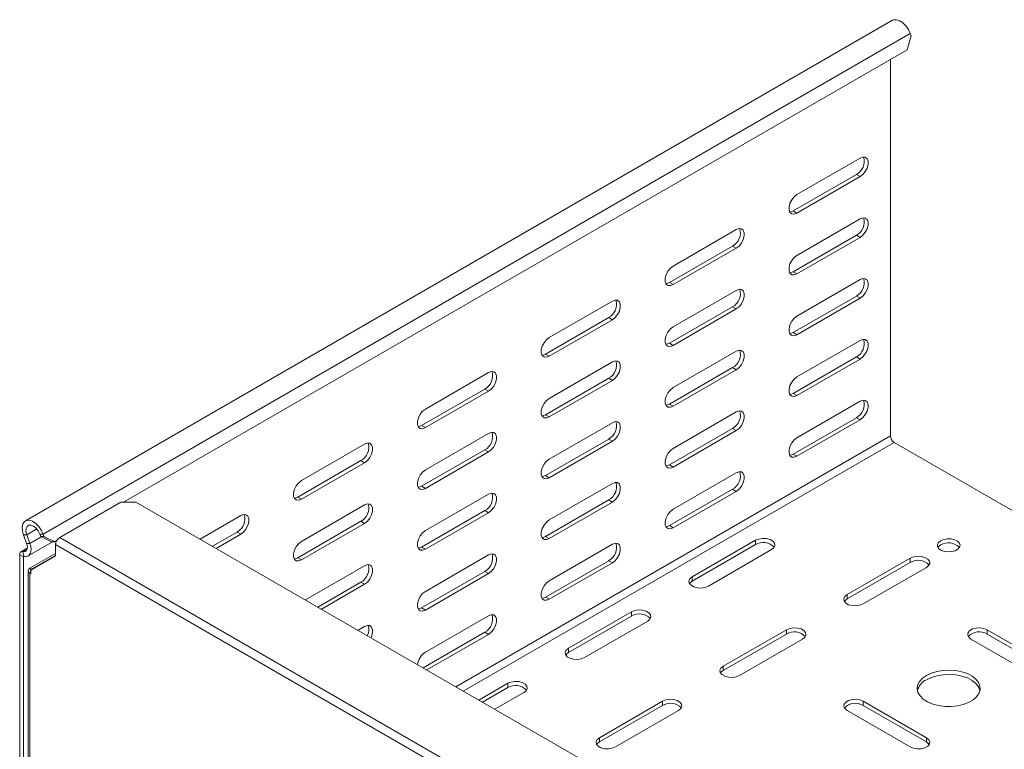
# Model space of a CAD drawing. Header units: millimetres. Extents: x -222 to 2166, y -665 to -42.
# Tile 5 of 8: x 1144 to 1425, y -488 to -280. Entities that reach past the tile are written whole.
import ezdxf

# ---------------------------------------------------------------- set-up
doc = ezdxf.new("R2010")
doc.units = ezdxf.units.MM

msp = doc.modelspace()

# ---------------------------------------------------------------- linework, layer by layer
at = {"color": 7, "linetype": 'Continuous', "lineweight": 15}
for p, q in [((1393.51, -279.7), (1146.02, -422.57)), ((1398.57, -283.49), (1398.8, -284.13)), ((1397.68, -288.09), (1398.8, -284.13)), ((1174.03, -417.2), (1397.68, -288.09)), ((1392.93, -398.32), (1392.93, -290.83)), ((1366.24, -329.42), (1384.27, -319.01)), ((1365.18, -334.12), (1383.21, -323.71)), ((1384.27, -324.32), (1366.24, -334.73)), ((1366.24, -346.78), (1384.27, -336.37)), ((1330.88, -349.83), (1348.91, -339.42)), ((1365.18, -351.47), (1383.21, -341.06)), ((1384.27, -341.67), (1366.24, -352.08)), ((1329.82, -354.53), (1347.85, -344.12)), ((1348.91, -344.73), (1330.88, -355.14)), ((1366.24, -364.13), (1384.27, -353.72)), ((1330.88, -367.19), (1348.91, -356.78)), ((1365.18, -368.82), (1383.21, -358.41)), ((1384.27, -359.02), (1366.24, -369.43)), ((1295.53, -370.24), (1313.56, -359.83)), ((1329.82, -371.88), (1347.85, -361.47)), ((1348.91, -362.08), (1330.88, -372.49)), ((1294.47, -374.94), (1312.5, -364.53)), ((1313.56, -365.14), (1295.53, -375.55)), ((1366.24, -381.48), (1384.27, -371.07)), ((1330.88, -384.54), (1348.91, -374.13)), ((1365.18, -386.17), (1383.21, -375.76)), ((1384.27, -376.38), (1366.24, -386.79)), ((1295.53, -387.6), (1313.56, -377.19)), ((1329.82, -389.23), (1347.85, -378.82)), ((1260.17, -390.65), (1278.2, -380.24)), ((1294.47, -392.29), (1312.5, -381.88)), ((1348.91, -379.44), (1330.88, -389.84)), ((1259.11, -395.35), (1277.14, -384.94)), ((1313.56, -382.49), (1295.53, -392.9)), ((1278.2, -385.55), (1260.17, -395.96)), ((1366.24, -398.83), (1384.27, -388.42)), ((1330.88, -401.89), (1348.91, -391.48)), ((1365.18, -403.52), (1383.21, -393.12)), ((1295.53, -404.95), (1313.56, -394.54)), ((1329.82, -406.58), (1347.85, -396.17)), ((1384.27, -393.73), (1366.24, -404.14)), ((1260.17, -408.01), (1278.2, -397.6)), ((1348.91, -396.79), (1330.88, -407.2)), ((1224.82, -411.06), (1242.85, -400.66)), ((1294.47, -409.64), (1312.5, -399.23)), ((1313.56, -399.85), (1295.53, -410.25)), ((1493.77, -457.76), (1393.99, -400.16)), ((1259.11, -412.7), (1277.14, -402.29)), ((1278.2, -402.9), (1260.17, -413.31)), ((1223.76, -415.76), (1241.79, -405.35)), ((1242.85, -405.96), (1224.82, -416.37)), ((1330.88, -419.24), (1348.91, -408.83)), ((1295.53, -422.3), (1313.56, -411.89)), ((1260.17, -425.36), (1278.2, -414.95)), ((1329.82, -423.93), (1347.85, -413.53)), ((1348.91, -414.14), (1330.88, -424.55)), ((1155.84, -427.28), (1173.3, -417.2)), ((1177.54, -417.2), (1173.3, -417.2)), ((1177.54, -417.2), (1365.57, -525.74)), ((1224.82, -428.42), (1242.85, -418.01)), ((1294.47, -426.99), (1312.5, -416.58)), ((1313.56, -417.2), (1295.53, -427.61)), ((1195.87, -427.78), (1207.49, -421.07)), ((1259.11, -430.05), (1277.14, -419.64)), ((1278.2, -420.26), (1260.17, -430.66)), ((1223.76, -433.11), (1241.79, -422.7)), ((1242.85, -423.31), (1224.82, -433.72)), ((1146.36, -429.04), (1145.47, -426.58)), ((1147.3, -429), (1146.4, -426.54)), ((1150.14, -426.4), (1150.38, -427.04)), ((1150.38, -427.04), (1151.31, -427)), ((1153.5, -428.55), (1150.38, -427.04)), ((1151.08, -426.36), (1151.31, -427)), ((1151.31, -427), (1154.43, -428.51)), ((1199.4, -429.82), (1206.43, -425.76)), ((1207.49, -426.37), (1200.46, -430.43)), ((1146.8, -432.57), (1153.78, -428.54)), ((1154.43, -428.51), (1153.5, -428.55)), ((1154.43, -428.51), (1154.97, -428.2)), ((1154.64, -432.58), (1154.64, -429.36)), ((1295.53, -439.65), (1313.56, -429.24)), ((1354.39, -428.12), (1336.36, -438.53)), ((1354.39, -429.35), (1336.36, -439.75)), ((1144.38, -540.58), (1144.38, -432.23)), ((1146.56, -430.36), (1144.76, -431.4)), ((1154.64, -431.85), (1147.25, -436.11)), ((1147.57, -436.66), (1154.64, -432.58)), ((1154.64, -432.42), (1147.75, -436.4)), ((1260.17, -442.71), (1278.2, -432.3)), ((1340.96, -441.18), (1358.99, -430.77)), ((1145.44, -541.19), (1145.44, -432.84)), ((1225.92, -445.13), (1242.85, -435.36)), ((1294.47, -444.35), (1312.5, -433.94)), ((1313.56, -434.55), (1295.53, -444.96)), ((1398.59, -433.22), (1380.56, -443.63)), ((1398.59, -434.45), (1380.56, -444.86)), ((1146.76, -436.81), (1146.76, -541.75)), ((1147.25, -437.5), (1147.57, -437.68)), ((1147.57, -437.68), (1147.57, -436.66)), ((1259.11, -447.4), (1277.14, -436.99)), ((1278.2, -437.61), (1260.17, -448.02)), ((1385.15, -446.29), (1403.18, -435.88)), ((1229.46, -447.17), (1241.79, -440.05)), ((1242.85, -440.67), (1230.52, -447.78)), ((1260.17, -460.06), (1278.2, -449.65)), ((1319.04, -448.53), (1301.01, -458.94)), ((1319.04, -449.76), (1301.01, -460.16)), ((1305.6, -461.59), (1323.64, -451.18)), ((1240.95, -453.81), (1242.85, -452.71)), ((1259.52, -464.52), (1277.14, -454.35)), ((1278.2, -454.96), (1260.58, -465.13)), ((1363.23, -453.63), (1345.2, -464.04)), ((1363.23, -454.86), (1345.2, -465.27)), ((1438.54, -464.04), (1420.51, -453.63)), ((1438.54, -465.27), (1420.51, -454.86)), ((1349.8, -466.7), (1367.83, -456.29)), ((1415.91, -456.29), (1433.94, -466.7)), ((1283.68, -468.94), (1275.43, -473.71)), ((1283.68, -470.17), (1276.49, -474.32)), ((1280.02, -476.36), (1288.28, -471.59)), ((1327.88, -474.04), (1309.85, -484.45)), ((1403.18, -484.45), (1385.15, -474.04)), ((1327.88, -475.27), (1309.85, -485.68)), ((1314.44, -487.11), (1332.47, -476.7)), ((1380.56, -476.7), (1398.59, -487.11)), ((1403.18, -485.68), (1385.15, -475.27))]:
    msp.add_line(p, q, dxfattribs=at)
at = {"color": 7, "linetype": 'Continuous', "lineweight": 0}
for p, q in [((1151.08, -426.36), (1398.57, -283.49)), ((1383.21, -323.71), (1384.27, -324.32)), ((1365.18, -334.12), (1366.24, -334.73)), ((1383.21, -341.06), (1384.27, -341.67)), ((1347.85, -344.12), (1348.91, -344.73)), ((1365.18, -351.47), (1366.24, -352.08)), ((1329.82, -354.53), (1330.88, -355.14)), ((1383.21, -358.41), (1384.27, -359.02)), ((1347.85, -361.47), (1348.91, -362.08)), ((1312.5, -364.53), (1313.56, -365.14)), ((1365.18, -368.82), (1366.24, -369.43)), ((1329.82, -371.88), (1330.88, -372.49)), ((1294.47, -374.94), (1295.53, -375.55)), ((1383.21, -375.76), (1384.27, -376.38)), ((1347.85, -378.82), (1348.91, -379.44)), ((1312.5, -381.88), (1313.56, -382.49)), ((1277.14, -384.94), (1278.2, -385.55)), ((1365.18, -386.17), (1366.24, -386.79)), ((1329.82, -389.23), (1330.88, -389.84)), ((1294.47, -392.29), (1295.53, -392.9)), ((1383.21, -393.12), (1384.27, -393.73)), ((1259.11, -395.35), (1260.17, -395.96)), ((1347.85, -396.17), (1348.91, -396.79)), ((1268.89, -469.93), (1392.93, -398.32)), ((1271.01, -471.16), (1393.99, -400.16)), ((1312.5, -399.23), (1313.56, -399.85)), ((1277.14, -402.29), (1278.2, -402.9)), ((1365.18, -403.52), (1366.24, -404.14)), ((1241.79, -405.35), (1242.85, -405.96)), ((1329.82, -406.58), (1330.88, -407.2)), ((1294.47, -409.64), (1295.53, -410.25)), ((1259.11, -412.7), (1260.17, -413.31)), ((1223.76, -415.76), (1224.82, -416.37)), ((1347.85, -413.53), (1348.91, -414.14)), ((1312.5, -416.58), (1313.56, -417.2)), ((1277.14, -419.64), (1278.2, -420.26)), ((1241.79, -422.7), (1242.85, -423.31)), ((1329.82, -423.93), (1330.88, -424.55)), ((1146.4, -426.54), (1145.47, -426.58)), ((1146.4, -426.54), (1149.27, -424.88)), ((1147.3, -429), (1150.56, -427.12)), ((1151.08, -426.36), (1150.14, -426.4)), ((1206.43, -425.76), (1207.49, -426.37)), ((1294.47, -426.99), (1295.53, -427.61)), ((1146.36, -429.04), (1147.3, -429)), ((1346.91, -540.35), (1154.64, -429.36)), ((1348.11, -538.27), (1155.84, -427.28)), ((1354.39, -429.35), (1354.39, -428.12)), ((1145.44, -432.84), (1144.38, -432.23)), ((1145.3, -431.35), (1146.5, -430.65)), ((1145.3, -431.35), (1145.6, -432.69)), ((1145.44, -432.84), (1145.67, -432.71)), ((1259.11, -430.05), (1260.17, -430.66)), ((1223.76, -433.11), (1224.82, -433.72)), ((1312.5, -433.94), (1313.56, -434.55)), ((1398.59, -434.45), (1398.59, -433.22)), ((1147.25, -436.11), (1147.75, -436.4)), ((1147.25, -437.5), (1147.57, -437.32)), ((1147.25, -437.5), (1147.25, -542.76)), ((1147.75, -436.4), (1147.75, -436.55)), ((1277.14, -436.99), (1278.2, -437.61)), ((1241.79, -440.05), (1242.85, -440.67)), ((1336.36, -439.75), (1336.36, -438.53)), ((1380.56, -444.86), (1380.56, -443.63)), ((1294.47, -444.35), (1295.53, -444.96)), ((1259.11, -447.4), (1260.17, -448.02)), ((1319.04, -449.76), (1319.04, -448.53)), ((1277.14, -454.35), (1278.2, -454.96)), ((1363.23, -454.86), (1363.23, -453.63)), ((1420.51, -454.86), (1420.51, -453.63)), ((1301.01, -460.16), (1301.01, -458.94)), ((1345.2, -465.27), (1345.2, -464.04)), ((1283.68, -470.17), (1283.68, -468.94)), ((1327.88, -475.27), (1327.88, -474.04)), ((1385.15, -475.27), (1385.15, -474.04)), ((1309.85, -485.68), (1309.85, -484.45)), ((1403.18, -485.68), (1403.18, -484.45))]:
    msp.add_line(p, q, dxfattribs=at)
at = {"color": 7, "linetype": 'Continuous', "lineweight": 15, "flags": 128}
for points in [[(1393.51, -279.7), (1393.88, -279.55), (1394.68, -279.52), (1395.56, -279.82), (1396.47, -280.42), (1397.31, -281.29), (1398.03, -282.34), (1398.57, -283.49)], [(1384.27, -319.01), (1385.06, -318.72), (1385.75, -318.78), (1386.26, -319.19), (1386.53, -319.9), (1386.53, -320.82), (1386.26, -321.85), (1385.75, -322.85), (1385.06, -323.71), (1384.27, -324.32)], [(1366.24, -334.73), (1365.45, -335.02), (1364.76, -334.96), (1364.25, -334.55), (1363.98, -333.84), (1363.98, -332.92), (1364.25, -331.9), (1364.76, -330.9), (1365.45, -330.04), (1366.24, -329.42)], [(1364.17, -334.43), (1364.39, -334.41), (1365.18, -334.12)], [(1384.27, -336.37), (1385.06, -336.07), (1385.75, -336.13), (1386.26, -336.54), (1386.53, -337.25), (1386.53, -338.17), (1386.26, -339.2), (1385.75, -340.2), (1385.06, -341.06), (1384.27, -341.67)], [(1348.91, -339.42), (1349.7, -339.13), (1350.39, -339.19), (1350.9, -339.6), (1351.18, -340.31), (1351.18, -341.23), (1350.9, -342.26), (1350.39, -343.26), (1349.7, -344.12), (1348.91, -344.73)], [(1366.24, -352.08), (1365.45, -352.38), (1364.76, -352.31), (1364.25, -351.9), (1363.98, -351.2), (1363.98, -350.27), (1364.25, -349.25), (1364.76, -348.25), (1365.45, -347.39), (1366.24, -346.78)], [(1330.88, -355.14), (1330.1, -355.43), (1329.41, -355.37), (1328.89, -354.96), (1328.62, -354.25), (1328.62, -353.33), (1328.89, -352.31), (1329.41, -351.31), (1330.1, -350.45), (1330.88, -349.83)], [(1364.17, -351.78), (1364.39, -351.76), (1365.18, -351.47)], [(1384.27, -353.72), (1385.06, -353.42), (1385.75, -353.49), (1386.26, -353.9), (1386.53, -354.6), (1386.53, -355.53), (1386.26, -356.55), (1385.75, -357.55), (1385.06, -358.41), (1384.27, -359.02)], [(1328.82, -354.84), (1329.04, -354.82), (1329.82, -354.53)], [(1348.91, -356.78), (1349.7, -356.48), (1350.39, -356.54), (1350.9, -356.95), (1351.18, -357.66), (1351.18, -358.58), (1350.9, -359.61), (1350.39, -360.61), (1349.7, -361.47), (1348.91, -362.08)], [(1313.56, -359.83), (1314.34, -359.54), (1315.04, -359.6), (1315.55, -360.01), (1315.82, -360.72), (1315.82, -361.64), (1315.55, -362.67), (1315.04, -363.67), (1314.34, -364.53), (1313.56, -365.14)], [(1366.24, -369.43), (1365.45, -369.73), (1364.76, -369.67), (1364.25, -369.26), (1363.98, -368.55), (1363.98, -367.63), (1364.25, -366.6), (1364.76, -365.6), (1365.45, -364.74), (1366.24, -364.13)], [(1330.88, -372.49), (1330.1, -372.79), (1329.41, -372.72), (1328.89, -372.31), (1328.62, -371.61), (1328.62, -370.68), (1328.89, -369.66), (1329.41, -368.66), (1330.1, -367.8), (1330.88, -367.19)], [(1295.53, -375.55), (1294.74, -375.85), (1294.05, -375.78), (1293.54, -375.37), (1293.26, -374.67), (1293.26, -373.74), (1293.54, -372.72), (1294.05, -371.72), (1294.74, -370.86), (1295.53, -370.24)], [(1364.17, -369.13), (1364.39, -369.12), (1365.18, -368.82)], [(1384.27, -371.07), (1385.06, -370.78), (1385.75, -370.84), (1386.26, -371.25), (1386.53, -371.96), (1386.53, -372.88), (1386.26, -373.9), (1385.75, -374.9), (1385.06, -375.76), (1384.27, -376.38)], [(1328.82, -372.19), (1329.04, -372.17), (1329.82, -371.88)], [(1293.46, -375.25), (1293.68, -375.23), (1294.47, -374.94)], [(1348.91, -374.13), (1349.7, -373.83), (1350.39, -373.9), (1350.9, -374.31), (1351.18, -375.01), (1351.18, -375.94), (1350.9, -376.96), (1350.39, -377.96), (1349.7, -378.82), (1348.91, -379.44)], [(1313.56, -377.19), (1314.34, -376.89), (1315.04, -376.95), (1315.55, -377.36), (1315.82, -378.07), (1315.82, -378.99), (1315.55, -380.02), (1315.04, -381.02), (1314.34, -381.88), (1313.56, -382.49)], [(1278.2, -380.24), (1278.99, -379.95), (1279.68, -380.01), (1280.19, -380.42), (1280.47, -381.13), (1280.47, -382.05), (1280.19, -383.08), (1279.68, -384.08), (1278.99, -384.94), (1278.2, -385.55)], [(1366.24, -386.79), (1365.45, -387.08), (1364.76, -387.02), (1364.25, -386.61), (1363.98, -385.9), (1363.98, -384.98), (1364.25, -383.95), (1364.76, -382.95), (1365.45, -382.09), (1366.24, -381.48)], [(1330.88, -389.84), (1330.1, -390.14), (1329.41, -390.08), (1328.89, -389.67), (1328.62, -388.96), (1328.62, -388.04), (1328.89, -387.01), (1329.41, -386.01), (1330.1, -385.15), (1330.88, -384.54)], [(1295.53, -392.9), (1294.74, -393.2), (1294.05, -393.13), (1293.54, -392.72), (1293.26, -392.02), (1293.26, -391.09), (1293.54, -390.07), (1294.05, -389.07), (1294.74, -388.21), (1295.53, -387.6)], [(1364.17, -386.49), (1364.39, -386.47), (1365.18, -386.17)], [(1328.82, -389.54), (1329.04, -389.53), (1329.82, -389.23)], [(1384.27, -388.42), (1385.06, -388.13), (1385.75, -388.19), (1386.26, -388.6), (1386.53, -389.31), (1386.53, -390.23), (1386.26, -391.25), (1385.75, -392.25), (1385.06, -393.11), (1384.27, -393.73)], [(1260.17, -395.96), (1259.39, -396.26), (1258.7, -396.19), (1258.18, -395.78), (1257.91, -395.08), (1257.91, -394.15), (1258.18, -393.13), (1258.7, -392.13), (1259.39, -391.27), (1260.17, -390.65)], [(1293.46, -392.6), (1293.68, -392.58), (1294.47, -392.29)], [(1348.91, -391.48), (1349.7, -391.19), (1350.39, -391.25), (1350.9, -391.66), (1351.18, -392.37), (1351.18, -393.29), (1350.9, -394.31), (1350.39, -395.31), (1349.7, -396.17), (1348.91, -396.79)], [(1258.11, -395.66), (1258.33, -395.64), (1259.11, -395.35)], [(1313.56, -394.54), (1314.34, -394.24), (1315.04, -394.31), (1315.55, -394.72), (1315.82, -395.42), (1315.82, -396.35), (1315.55, -397.37), (1315.04, -398.37), (1314.34, -399.23), (1313.56, -399.85)], [(1278.2, -397.6), (1278.99, -397.3), (1279.68, -397.36), (1280.19, -397.77), (1280.47, -398.48), (1280.47, -399.4), (1280.19, -400.43), (1279.68, -401.43), (1278.99, -402.29), (1278.2, -402.9)], [(1366.24, -404.14), (1365.45, -404.43), (1364.76, -404.37), (1364.25, -403.96), (1363.98, -403.25), (1363.98, -402.33), (1364.25, -401.31), (1364.76, -400.3), (1365.45, -399.44), (1366.24, -398.83)], [(1242.85, -400.66), (1243.63, -400.36), (1244.33, -400.42), (1244.84, -400.83), (1245.11, -401.54), (1245.11, -402.46), (1244.84, -403.49), (1244.33, -404.49), (1243.63, -405.35), (1242.85, -405.96)], [(1330.88, -407.2), (1330.1, -407.49), (1329.41, -407.43), (1328.89, -407.02), (1328.62, -406.31), (1328.62, -405.39), (1328.89, -404.36), (1329.41, -403.36), (1330.1, -402.5), (1330.88, -401.89)], [(1364.17, -403.84), (1364.39, -403.82), (1365.18, -403.52)], [(1295.53, -410.25), (1294.74, -410.55), (1294.05, -410.49), (1293.54, -410.08), (1293.26, -409.37), (1293.26, -408.45), (1293.54, -407.42), (1294.05, -406.42), (1294.74, -405.56), (1295.53, -404.95)], [(1328.82, -406.9), (1329.04, -406.88), (1329.82, -406.58)], [(1260.17, -413.31), (1259.39, -413.61), (1258.7, -413.55), (1258.18, -413.14), (1257.91, -412.43), (1257.91, -411.51), (1258.18, -410.48), (1258.7, -409.48), (1259.39, -408.62), (1260.17, -408.01)], [(1293.46, -409.96), (1293.68, -409.94), (1294.47, -409.64)], [(1348.91, -408.83), (1349.7, -408.54), (1350.39, -408.6), (1350.9, -409.01), (1351.18, -409.72), (1351.18, -410.64), (1350.9, -411.66), (1350.39, -412.66), (1349.7, -413.52), (1348.91, -414.14)], [(1224.82, -416.37), (1224.03, -416.67), (1223.34, -416.6), (1222.83, -416.19), (1222.55, -415.49), (1222.55, -414.56), (1222.83, -413.54), (1223.34, -412.54), (1224.03, -411.68), (1224.82, -411.06)], [(1258.11, -413.01), (1258.33, -412.99), (1259.11, -412.7)], [(1313.56, -411.89), (1314.34, -411.6), (1315.04, -411.66), (1315.55, -412.07), (1315.82, -412.78), (1315.82, -413.7), (1315.55, -414.72), (1315.04, -415.72), (1314.34, -416.58), (1313.56, -417.2)], [(1222.75, -416.07), (1222.97, -416.05), (1223.76, -415.76)], [(1278.2, -414.95), (1278.99, -414.65), (1279.68, -414.72), (1280.19, -415.13), (1280.47, -415.83), (1280.47, -416.76), (1280.19, -417.78), (1279.68, -418.78), (1278.99, -419.64), (1278.2, -420.26)], [(1242.85, -418.01), (1243.63, -417.71), (1244.33, -417.77), (1244.84, -418.18), (1245.11, -418.89), (1245.11, -419.81), (1244.84, -420.84), (1244.33, -421.84), (1243.63, -422.7), (1242.85, -423.31)], [(1207.49, -421.07), (1208.28, -420.77), (1208.97, -420.83), (1209.48, -421.24), (1209.76, -421.95), (1209.76, -422.87), (1209.48, -423.9), (1208.97, -424.9), (1208.28, -425.76), (1207.49, -426.37)], [(1330.88, -424.55), (1330.1, -424.84), (1329.41, -424.78), (1328.89, -424.37), (1328.62, -423.66), (1328.62, -422.74), (1328.89, -421.72), (1329.41, -420.71), (1330.1, -419.85), (1330.88, -419.24)], [(1145.47, -426.58), (1145.16, -425.42), (1145.1, -424.34), (1145.3, -423.44), (1145.74, -422.78), (1146.39, -422.42), (1147.19, -422.39), (1148.08, -422.69), (1148.98, -423.29), (1149.83, -424.16), (1150.54, -425.21), (1151.08, -426.36)], [(1146.4, -426.54), (1146.17, -425.6), (1146.2, -424.76), (1146.47, -424.13), (1146.96, -423.79), (1147.61, -423.76), (1148.34, -424.06), (1149.06, -424.65), (1149.69, -425.46), (1150.14, -426.4)], [(1295.53, -427.61), (1294.74, -427.9), (1294.05, -427.84), (1293.54, -427.43), (1293.26, -426.72), (1293.26, -425.8), (1293.54, -424.77), (1294.05, -423.77), (1294.74, -422.91), (1295.53, -422.3)], [(1328.82, -424.25), (1329.04, -424.23), (1329.82, -423.93)], [(1260.17, -430.66), (1259.39, -430.96), (1258.7, -430.9), (1258.18, -430.49), (1257.91, -429.78), (1257.91, -428.86), (1258.18, -427.83), (1258.7, -426.83), (1259.39, -425.97), (1260.17, -425.36)], [(1293.46, -427.31), (1293.68, -427.29), (1294.47, -426.99)], [(1145.3, -431.35), (1145.66, -431.38), (1145.98, -431.3), (1146.24, -431.12), (1146.43, -430.83), (1146.54, -430.46), (1146.57, -430.03), (1146.51, -429.55), (1146.36, -429.04)], [(1145.6, -432.69), (1146.18, -432.75), (1146.69, -432.63), (1147.11, -432.33), (1147.41, -431.87), (1147.59, -431.28), (1147.63, -430.58), (1147.53, -429.81), (1147.3, -429)], [(1224.82, -433.72), (1224.03, -434.02), (1223.34, -433.96), (1222.83, -433.55), (1222.55, -432.84), (1222.55, -431.92), (1222.83, -430.89), (1223.34, -429.89), (1224.03, -429.03), (1224.82, -428.42)], [(1313.56, -429.24), (1314.34, -428.95), (1315.04, -429.01), (1315.55, -429.42), (1315.82, -430.13), (1315.82, -431.05), (1315.55, -432.07), (1315.04, -433.07), (1314.34, -433.93), (1313.56, -434.55)], [(1358.99, -430.77), (1359.64, -430.24), (1359.93, -429.61), (1359.83, -428.96), (1359.35, -428.37), (1358.56, -427.91), (1357.53, -427.64), (1356.41, -427.58), (1355.32, -427.75), (1354.39, -428.12)], [(1407.25, -428.22), (1406.63, -428.73), (1406.32, -429.32), (1406.37, -429.93), (1406.76, -430.51), (1407.45, -430.98), (1408.37, -431.3), (1409.41, -431.42), (1410.48, -431.35), (1411.44, -431.08), (1412.19, -430.64), (1412.66, -430.08), (1412.8, -429.47), (1412.58, -428.87), (1412.03, -428.34), (1411.21, -427.94), (1410.22, -427.71), (1409.15, -427.69), (1408.12, -427.86), (1407.25, -428.22)], [(1407.25, -429.45), (1406.63, -429.95), (1406.48, -430.16)], [(1144.38, -432.23), (1144.4, -432), (1144.45, -431.8), (1144.53, -431.63), (1144.64, -431.49), (1144.77, -431.4), (1144.93, -431.34), (1145.11, -431.32), (1145.3, -431.35)], [(1145.44, -432.84), (1145.45, -432.8), (1145.46, -432.77), (1145.47, -432.74), (1145.49, -432.72), (1145.51, -432.7), (1145.54, -432.69), (1145.57, -432.69), (1145.6, -432.69)], [(1258.11, -430.37), (1258.33, -430.35), (1259.11, -430.05)], [(1278.2, -432.3), (1278.99, -432.01), (1279.68, -432.07), (1280.19, -432.48), (1280.47, -433.19), (1280.47, -434.11), (1280.19, -435.13), (1279.68, -436.13), (1278.99, -436.99), (1278.2, -437.61)], [(1403.18, -435.88), (1403.83, -435.34), (1404.12, -434.71), (1404.03, -434.06), (1403.55, -433.47), (1402.75, -433.01), (1401.73, -432.74), (1400.6, -432.68), (1399.51, -432.85), (1398.59, -433.22)], [(1222.75, -433.42), (1222.97, -433.4), (1223.76, -433.11)], [(1242.85, -435.36), (1243.63, -435.06), (1244.33, -435.13), (1244.84, -435.54), (1245.11, -436.24), (1245.11, -437.17), (1244.84, -438.19), (1244.33, -439.19), (1243.63, -440.05), (1242.85, -440.67)], [(1147.75, -436.4), (1147.63, -436.49), (1147.53, -436.59), (1147.48, -436.69), (1147.46, -436.81), (1147.48, -436.92), (1147.53, -437.03), (1147.57, -437.07)], [(1295.53, -444.96), (1294.74, -445.25), (1294.05, -445.19), (1293.54, -444.78), (1293.26, -444.07), (1293.26, -443.15), (1293.54, -442.13), (1294.05, -441.12), (1294.74, -440.26), (1295.53, -439.65)], [(1336.36, -438.53), (1335.72, -439.06), (1335.42, -439.69), (1335.52, -440.34), (1336, -440.93), (1336.8, -441.39), (1337.82, -441.67), (1338.94, -441.73), (1340.03, -441.56), (1340.96, -441.18)], [(1336.36, -439.75), (1335.72, -440.29), (1335.59, -440.47)], [(1260.17, -448.02), (1259.39, -448.31), (1258.7, -448.25), (1258.18, -447.84), (1257.91, -447.13), (1257.91, -446.21), (1258.18, -445.18), (1258.7, -444.18), (1259.39, -443.32), (1260.17, -442.71)], [(1380.56, -443.63), (1379.91, -444.17), (1379.62, -444.8), (1379.72, -445.44), (1380.19, -446.04), (1380.99, -446.5), (1382.01, -446.77), (1383.14, -446.83), (1384.23, -446.66), (1385.15, -446.29)], [(1293.46, -444.66), (1293.68, -444.64), (1294.47, -444.35)], [(1380.56, -444.86), (1379.91, -445.39), (1379.78, -445.57)], [(1258.11, -447.72), (1258.33, -447.7), (1259.11, -447.4)], [(1278.2, -449.65), (1278.99, -449.36), (1279.68, -449.42), (1280.19, -449.83), (1280.47, -450.54), (1280.47, -451.46), (1280.19, -452.48), (1279.68, -453.48), (1278.99, -454.34), (1278.2, -454.96)], [(1323.64, -451.18), (1324.28, -450.65), (1324.57, -450.02), (1324.48, -449.37), (1324, -448.78), (1323.2, -448.32), (1322.18, -448.05), (1321.05, -447.99), (1319.96, -448.16), (1319.04, -448.53)], [(1242.85, -452.71), (1243.63, -452.42), (1244.33, -452.48), (1244.84, -452.89), (1245.11, -453.6), (1245.11, -454.52), (1244.84, -455.54), (1244.66, -455.95)], [(1367.83, -456.29), (1368.48, -455.75), (1368.77, -455.12), (1368.67, -454.47), (1368.19, -453.88), (1367.4, -453.42), (1366.37, -453.15), (1365.25, -453.09), (1364.16, -453.26), (1363.23, -453.63)], [(1420.51, -453.63), (1419.58, -453.26), (1418.49, -453.09), (1417.37, -453.15), (1416.35, -453.42), (1415.55, -453.88), (1415.07, -454.47), (1414.97, -455.12), (1415.27, -455.75), (1415.91, -456.29)], [(1301.01, -458.94), (1300.36, -459.47), (1300.07, -460.1), (1300.17, -460.75), (1300.64, -461.34), (1301.44, -461.8), (1302.46, -462.08), (1303.59, -462.14), (1304.68, -461.97), (1305.6, -461.59)], [(1301.01, -460.16), (1300.36, -460.7), (1300.23, -460.88)], [(1345.2, -464.04), (1344.55, -464.58), (1344.26, -465.21), (1344.36, -465.85), (1344.84, -466.45), (1345.64, -466.91), (1346.66, -467.18), (1347.78, -467.24), (1348.87, -467.07), (1349.8, -466.7)], [(1345.2, -465.27), (1344.55, -465.8), (1344.43, -465.98)], [(1403.18, -466.7), (1402.03, -467.51), (1401.19, -468.44), (1400.69, -469.45), (1400.55, -470.5), (1400.78, -471.54), (1401.37, -472.54), (1402.29, -473.45), (1403.52, -474.23), (1404.98, -474.85), (1406.64, -475.29), (1408.41, -475.52), (1410.23, -475.55), (1412.02, -475.36), (1413.72, -474.98), (1415.24, -474.4), (1416.52, -473.65), (1417.53, -472.78), (1418.2, -471.8), (1418.52, -470.76), (1418.48, -469.71), (1418.06, -468.69), (1417.3, -467.73), (1416.23, -466.89), (1414.88, -466.18), (1413.31, -465.65), (1411.58, -465.31), (1409.78, -465.18), (1407.96, -465.26), (1406.21, -465.54), (1404.6, -466.03), (1403.18, -466.7)], [(1418.49, -470.98), (1418.48, -470.94), (1418.06, -469.91), (1417.3, -468.96), (1416.23, -468.11), (1414.88, -467.41), (1413.31, -466.87), (1411.58, -466.53), (1409.78, -466.4), (1407.96, -466.48), (1406.21, -466.77), (1404.6, -467.26), (1403.18, -467.92)], [(1288.28, -471.59), (1288.93, -471.06), (1289.22, -470.43), (1289.12, -469.78), (1288.64, -469.19), (1287.85, -468.73), (1286.82, -468.46), (1285.7, -468.4), (1284.61, -468.57), (1283.68, -468.94)], [(1332.47, -476.7), (1333.12, -476.16), (1333.41, -475.53), (1333.32, -474.88), (1332.84, -474.29), (1332.04, -473.83), (1331.02, -473.56), (1329.89, -473.5), (1328.8, -473.67), (1327.88, -474.04)], [(1385.15, -474.04), (1384.23, -473.67), (1383.14, -473.5), (1382.01, -473.56), (1380.99, -473.83), (1380.19, -474.29), (1379.72, -474.88), (1379.62, -475.53), (1379.91, -476.16), (1380.56, -476.7)], [(1309.85, -484.45), (1309.2, -484.99), (1308.91, -485.62), (1309.01, -486.27), (1309.48, -486.86), (1310.28, -487.32), (1311.3, -487.59), (1312.43, -487.65), (1313.52, -487.48), (1314.44, -487.11)], [(1309.85, -485.68), (1309.2, -486.21), (1309.07, -486.39)], [(1398.59, -487.11), (1399.51, -487.48), (1400.6, -487.65), (1401.73, -487.59), (1402.75, -487.32), (1403.55, -486.86), (1404.03, -486.27), (1404.12, -485.62), (1403.83, -484.99), (1403.18, -484.45)], [(1403.96, -486.39), (1403.83, -486.21), (1403.18, -485.68)]]:
    msp.add_lwpolyline(points, dxfattribs=at)
at = {"color": 7, "linetype": 'Continuous', "lineweight": 15}
for centre, radius, start, end in [((1381.16, -319.94), 4.29, 298.4612, 16.6991), ((1381.16, -337.29), 4.29, 298.4611, 16.6992), ((1345.81, -340.35), 4.29, 298.4605, 16.6998), ((1381.16, -354.64), 4.29, 298.4612, 16.6992), ((1345.81, -357.7), 4.29, 298.4604, 16.7), ((1310.45, -360.76), 4.29, 298.4611, 16.6992), ((1381.16, -371.99), 4.29, 298.4612, 16.6992), ((1345.81, -375.05), 4.29, 298.4605, 16.6999), ((1310.45, -378.11), 4.29, 298.461, 16.6993), ((1275.1, -381.17), 4.29, 298.4611, 16.6992), ((1381.16, -389.34), 4.29, 298.4612, 16.6992), ((1345.81, -392.4), 4.29, 298.4605, 16.6999), ((1310.45, -395.46), 4.29, 298.4611, 16.6993), ((1275.1, -398.52), 4.29, 298.461, 16.6993), ((1395.23, -398.22), 2.31, 182.6051, 237.3948), ((1239.74, -401.58), 4.29, 298.4607, 16.7), ((1345.81, -409.75), 4.29, 298.4605, 16.6999), ((1310.45, -412.81), 4.29, 298.4611, 16.6993), ((1275.1, -415.87), 4.29, 298.4611, 16.6993), ((1239.74, -418.93), 4.29, 298.4606, 16.7001), ((1204.39, -421.99), 4.29, 298.4611, 16.6992), ((1157.25, -429.48), 2.61, 122.6065, 177.3938), ((1310.45, -430.16), 4.29, 298.4611, 16.6993), ((1356.64, -433.01), 4.29, 43.3126, 121.5349), ((1409.49, -433.17), 4.34, 43.8446, 121.0028), ((1275.1, -433.22), 4.29, 298.4611, 16.6993), ((1239.74, -436.28), 4.29, 298.4606, 16.7), ((1400.83, -438.11), 4.29, 43.3131, 121.5345), ((1147.52, -436.81), 0.742, 110.7844, 249.2165), ((1275.1, -450.57), 4.29, 298.4611, 16.6993), ((1321.28, -453.42), 4.29, 43.3132, 121.5343), ((1240.58, -453.59), 3.48, 330.0409, 20.1128), ((1365.48, -458.52), 4.29, 43.3123, 121.5349), ((1418.26, -458.52), 4.29, 58.4657, 136.6868), ((1262.87, -464.28), 5.01, 122.5411, 172.0598), ((1405.2, -472.23), 4.76, 115.1115, 164.7909), ((1285.93, -473.83), 4.29, 43.3132, 121.5343), ((1330.12, -478.93), 4.29, 43.3131, 121.5345), ((1382.91, -478.93), 4.29, 58.4655, 136.687)]:
    msp.add_arc(centre, radius, start, end, dxfattribs=at)

doc.saveas('drawing.dxf')
